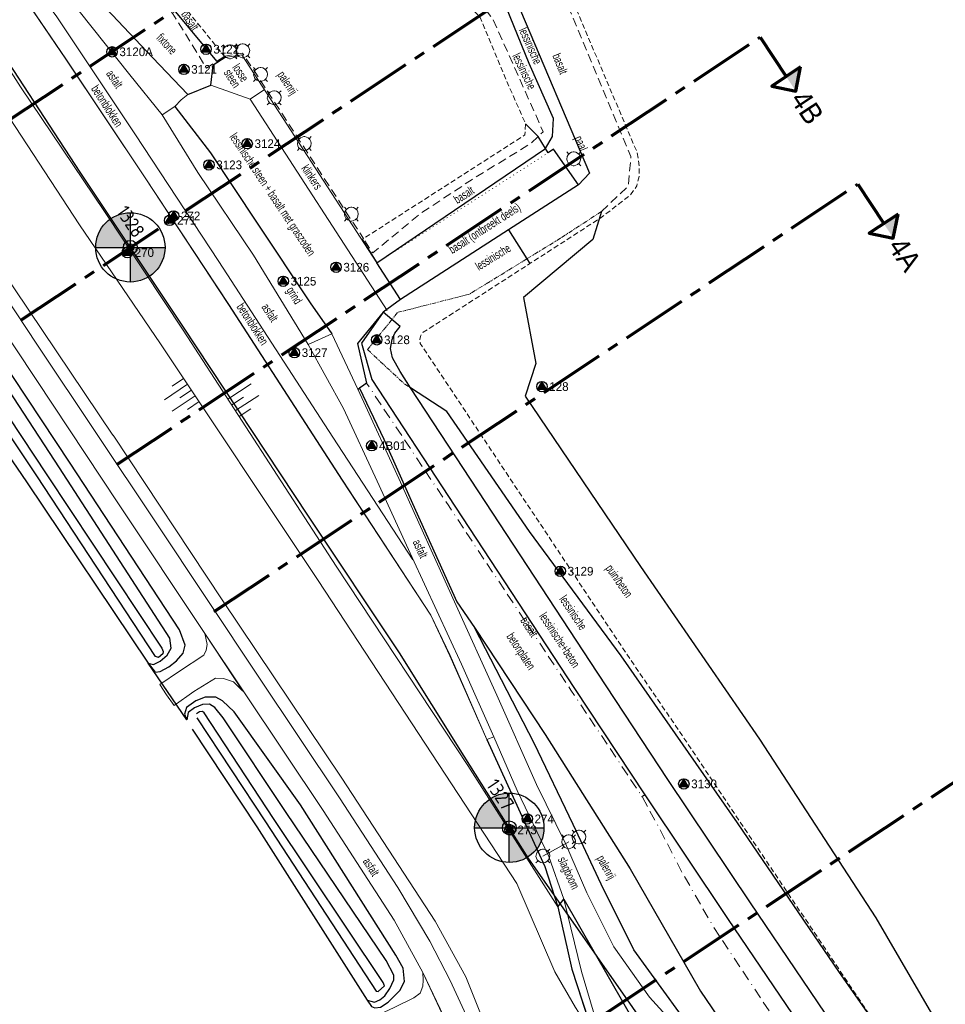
# Model space of a CAD drawing. Header units: metres. Extents: x 62183 to 64287, y 386037 to 390061.
# Tile 9 of 38: x 63436 to 63570, y 387127 to 387269. Entities that reach past the tile are written whole.
import ezdxf
from ezdxf.enums import TextEntityAlignment as Align

# ---------------------------------------------------------------- set-up
doc = ezdxf.new("R2010")
doc.units = ezdxf.units.M
for name, pattern in [('BORDER', [1.75, 0.5, -0.25, 0.5, -0.25, 0, -0.25]), ('CENTER2', [28.575, 19.05, -3.175, 3.175, -3.175]), ('DOT', [0.25, 0, -0.25]), ('HIDDEN', [0.375, 0.25, -0.125]), ('PHANTOM2', [1.25, 0.625, -0.125, 0.125, -0.125, 0.125, -0.125])]:
    doc.linetypes.add(name, pattern=pattern)
doc.layers.get('0').update_dxf_attribs({"linetype": 'CONTINUOUS'})
for name, color, linetype in [('0 @ 0.5', 7, 'CONTINUOUS'), ('0 @ 1', 7, 'CONTINUOUS'), ('0 @ 5', 7, 'CONTINUOUS'), ('BS-BINNENKRUINLIJN-KPN', 253, 'CONTINUOUS'), ('BS-INSTEEK-SLOOT-KPN', 253, 'CONTINUOUS'), ('BS-OVERIG-KPN', 253, 'CONTINUOUS'), ('BS-SCHEIDINGSL-TALUDBEKL-NTZ', 253, 'CONTINUOUS'), ('BS-SCHEIDINGSLIJN-TALUDBEKL', 253, 'CONTINUOUS'), ('BS-STORTSTEENLIJN', 253, 'CONTINUOUS'), ('BS-VLAKAFSLUITING', 253, 'CONTINUOUS'), ('BS-WATERLIJN-KPN', 253, 'CONTINUOUS')]:
    doc.layers.add(name, color=color, linetype=linetype)
for name, color, linetype, lineweight in [('BS-BETONBAND', 253, 'BORDER', 0), ('BS-Boorpunten', 253, 'CONTINUOUS', 25), ('BS-Boorpuntnummer', 253, 'CONTINUOUS', 25), ('BS-DAMWAND', 253, 'CONTINUOUS', 0), ('BS-Dijkpaal', 2, 'CONTINUOUS', 25), ('BS-Dijkpaalnr', 6, 'CONTINUOUS', 25), ('BS-KANT-KREUKELBERM', 35, 'PHANTOM2', 0), ('BS-KANT-VERHARDING', 253, 'CONTINUOUS', 0), ('BS-KRUINLIJN', 253, 'CONTINUOUS', 0), ('BS-OVERIGE-PUNTEN', 253, 'CONTINUOUS', 0), ('BS-OVERIGE-TEKSTEN', 253, 'CONTINUOUS', 0), ('BS-PAAL-STEEN', 253, 'CONTINUOUS', 0), ('BS-PERKOENRIJ', 203, 'DOT', 5), ('BS-RASTER', 253, 'RASTER', 0), ('BS-TEENLIJN', 11, 'CONTINUOUS', 0), ('BS-TEENSCHOT-GECONSTRUEERD', 1, 'HIDDEN', 13), ('BS-ZANDLIJN', 2, 'HIDDEN', 20), ('Plts-Dwarsprofiel', 5, 'CENTER2', 70), ('Plts-Dwarsprofiel 1-500', 5, 'CENTER2', 70)]:
    doc.layers.add(name, color=color, linetype=linetype, lineweight=lineweight)
doc.layers.add('THEORETISCHE_NULLIJN', color=125, linetype='CONTINUOUS', plot=False)
doc.styles.add('ISO', font='isocp.shx', dxfattribs={"height": 2.5})
doc.styles.add('StagCAD', font='StagCAD.ttf')
doc.linetypes.add('RASTER', pattern='A,3,-2,[200,RASTER,S=0.75,R=0,X=0,Y=0],-2,3', length=10)

# ---------------------------------------------------------------- blocks, each defined once
blk = doc.blocks.new('81', base_point=(62183.206022, 386036.879328))
at = {"layer": 'BS-OVERIGE-PUNTEN'}
blk.add_polyline3d([(62183.049772, 386036.410578, 0), (62182.924772, 386036.473078, 0), (62182.799772, 386036.598078, 0), (62182.737272, 386036.723078, 0), (62182.706022, 386036.848078, 0), (62182.737272, 386037.035578, 0), (62182.799772, 386037.160578, 0), (62182.924772, 386037.285578, 0), (62183.049772, 386037.348078, 0), (62183.174772, 386037.379328, 0), (62183.237272, 386037.379328, 0), (62183.362272, 386037.348078, 0), (62183.487272, 386037.285578, 0), (62183.612272, 386037.160578, 0), (62183.674772, 386037.035578, 0), (62183.706022, 386036.910578, 0), (62183.674772, 386036.723078, 0), (62183.612272, 386036.598078, 0), (62183.487272, 386036.473078, 0), (62183.362272, 386036.410578, 0), (62183.237272, 386036.379328, 0), (62183.174772, 386036.379328, 0)], close=True, dxfattribs=at)
for points in [[(62182.862272, 386037.223078, 0), (62182.706022, 386037.379328, 0)], [(62183.549772, 386037.223078, 0), (62183.706022, 386037.379328, 0)], [(62182.862272, 386036.535578, 0), (62182.706022, 386036.379328, 0)], [(62183.549772, 386036.535578, 0), (62183.706022, 386036.379328, 0)]]:
    blk.add_polyline3d(points, dxfattribs=at)
blk = doc.blocks.new('dijkpaal')
at = {"layer": 'BS-Dijkpaal'}
h = blk.add_hatch(color=256, dxfattribs=at)
h.paths.add_polyline_path([(0, 0), (0, 1, 0.414214), (-1, 0)])
h.paths.add_polyline_path([(1, 0), (0, 0), (0, -1, 0.414214)])
for p, q in [((0, -1), (0, 1)), ((-1, 0), (1, 0))]:
    blk.add_line(p, q, dxfattribs=at)
blk.add_circle((0, 0), 1, dxfattribs=at)
blk = doc.blocks.new('*U732')
at = {"layer": '0 @ 0.5', "xscale": 0.5, "yscale": 0.5, "zscale": 0.5}
blk.add_blockref('dijkpaal', (63506.657, 387152.438), dxfattribs=at)
at = {"layer": '0 @ 1'}
blk.add_blockref('dijkpaal', (63506.657, 387152.438), dxfattribs=at)
at = {"layer": '0 @ 5', "xscale": 5, "yscale": 5, "zscale": 5}
blk.add_blockref('dijkpaal', (63506.657, 387152.438), dxfattribs=at)
blk = doc.blocks.new('*U733')
at = {"layer": '0 @ 0.5', "xscale": 0.5, "yscale": 0.5, "zscale": 0.5}
blk.add_blockref('dijkpaal', (63451.968, 387236.167), dxfattribs=at)
at = {"layer": '0 @ 1'}
blk.add_blockref('dijkpaal', (63451.968, 387236.167), dxfattribs=at)
at = {"layer": '0 @ 5', "xscale": 5, "yscale": 5, "zscale": 5}
blk.add_blockref('dijkpaal', (63451.968, 387236.167), dxfattribs=at)
blk = doc.blocks.new('S03')
at = {"color": 0}
for p, q in [((-2.01, 0), (-2.01, -2.01)), ((-1, 0), (-1, -4.01)), ((0, 0), (0, -2.01)), ((1, 0), (1, -4.01)), ((2.01, 0), (2.01, -2.01))]:
    blk.add_line(p, q, dxfattribs=at)
blk = doc.blocks.new('S04')
at = {"color": 0}
for p, q in [((-1, 0), (-1, 4.01)), ((1, 0), (1, 4.01)), ((-2.01, 0), (-2.01, 2.01)), ((0, 0), (0, 2.01)), ((2.01, 0), (2.01, 2.01))]:
    blk.add_line(p, q, dxfattribs=at)
blk = doc.blocks.new('punt-boring')
at = {"layer": 'BS-Boorpunten'}
h = blk.add_hatch(color=8, dxfattribs=at)
h.dxf.hatch_style = 1
h.paths.add_polyline_path([(0.01, 1), (-0.87, -0.49), (0.86, -0.51)])
h = blk.add_hatch(color=1, dxfattribs=at)
h.dxf.hatch_style = 1
h.paths.add_polyline_path([(0.01, 1), (-0.87, -0.49), (0.86, -0.51)])
at = {"layer": 'BS-Boorpunten', "color": 8}
blk.add_lwpolyline([(0.01, 1), (-0.87, -0.49), (0.86, -0.51)], close=True, dxfattribs=at)
at = {"layer": 'BS-Boorpunten', "color": 1}
blk.add_lwpolyline([(0.01, 1), (-0.87, -0.49), (0.86, -0.51)], close=True, dxfattribs=at)
at = {"layer": 'BS-Boorpunten', "color": 8}
blk.add_circle((0, 0), 1, dxfattribs=at)
at = {"layer": 'BS-Boorpunten', "color": 1}
blk.add_circle((0, 0), 1, dxfattribs=at)
blk = doc.blocks.new('*U288', base_point=(63511.367, 387216.077))
at = {"layer": 'BS-Boorpunten', "xscale": 1.499999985, "yscale": 1.499999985, "zscale": 1.499999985}
blk.add_blockref('punt-boring', (63511.367, 387216.077), dxfattribs=at)
at = {"layer": 'BS-Boorpuntnummer', "linetype": 'ByBlock', "insert": (63513.487, 387216.077), "char_height": 2.5, "attachment_point": 4}
blk.add_mtext('128', dxfattribs=at)
blk = doc.blocks.new('*U373', base_point=(63451.53, 387235.406))
at = {"layer": 'BS-Boorpunten', "xscale": 1.499999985, "yscale": 1.499999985, "zscale": 1.499999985}
blk.add_blockref('punt-boring', (63451.53, 387235.406), dxfattribs=at)
at = {"layer": 'BS-Boorpuntnummer', "linetype": 'ByBlock', "insert": (63453.65, 387235.406), "char_height": 2.5, "attachment_point": 4}
blk.add_mtext('270', dxfattribs=at)
blk = doc.blocks.new('*U374', base_point=(63457.64, 387240.054))
at = {"layer": 'BS-Boorpunten', "xscale": 1.499999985, "yscale": 1.499999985, "zscale": 1.499999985}
blk.add_blockref('punt-boring', (63457.64, 387240.054), dxfattribs=at)
at = {"layer": 'BS-Boorpuntnummer', "linetype": 'ByBlock', "insert": (63459.76, 387240.054), "char_height": 2.5, "attachment_point": 4}
blk.add_mtext('271', dxfattribs=at)
blk = doc.blocks.new('*U375', base_point=(63458.214, 387240.705))
at = {"layer": 'BS-Boorpunten', "xscale": 1.499999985, "yscale": 1.499999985, "zscale": 1.499999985}
blk.add_blockref('punt-boring', (63458.214, 387240.705), dxfattribs=at)
at = {"layer": 'BS-Boorpuntnummer', "linetype": 'ByBlock', "insert": (63460.334, 387240.705), "char_height": 2.5, "attachment_point": 4}
blk.add_mtext('272', dxfattribs=at)
blk = doc.blocks.new('*U376', base_point=(63506.77, 387152.122))
at = {"layer": 'BS-Boorpunten', "xscale": 1.499999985, "yscale": 1.499999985, "zscale": 1.499999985}
blk.add_blockref('punt-boring', (63506.77, 387152.122), dxfattribs=at)
at = {"layer": 'BS-Boorpuntnummer', "linetype": 'ByBlock', "insert": (63508.89, 387152.122), "char_height": 2.5, "attachment_point": 4}
blk.add_mtext('273', dxfattribs=at)
blk = doc.blocks.new('*U377', base_point=(63509.244, 387153.716))
at = {"layer": 'BS-Boorpunten', "xscale": 1.499999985, "yscale": 1.499999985, "zscale": 1.499999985}
blk.add_blockref('punt-boring', (63509.244, 387153.716), dxfattribs=at)
at = {"layer": 'BS-Boorpuntnummer', "linetype": 'ByBlock', "insert": (63511.364, 387153.716), "char_height": 2.5, "attachment_point": 4}
blk.add_mtext('274', dxfattribs=at)
blk = doc.blocks.new('*U438', base_point=(63449.328, 387264.37))
at = {"layer": 'BS-Boorpunten', "xscale": 1.499999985, "yscale": 1.499999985, "zscale": 1.499999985}
blk.add_blockref('punt-boring', (63449.328, 387264.37), dxfattribs=at)
at = {"layer": 'BS-Boorpuntnummer', "linetype": 'ByBlock', "insert": (63451.448, 387264.37), "char_height": 2.5, "attachment_point": 4}
blk.add_mtext('3120', dxfattribs=at)
blk = doc.blocks.new('*U439', base_point=(63449.328, 387264.37))
at = {"layer": 'BS-Boorpunten', "xscale": 1.499999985, "yscale": 1.499999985, "zscale": 1.499999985}
blk.add_blockref('punt-boring', (63449.328, 387264.37), dxfattribs=at)
at = {"layer": 'BS-Boorpuntnummer', "linetype": 'ByBlock', "insert": (63451.448, 387264.37), "char_height": 2.5, "attachment_point": 4}
blk.add_mtext('3120A', dxfattribs=at)
blk = doc.blocks.new('*U440', base_point=(63459.695, 387261.833))
at = {"layer": 'BS-Boorpunten', "xscale": 1.499999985, "yscale": 1.499999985, "zscale": 1.499999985}
blk.add_blockref('punt-boring', (63459.695, 387261.833), dxfattribs=at)
at = {"layer": 'BS-Boorpuntnummer', "linetype": 'ByBlock', "insert": (63461.815, 387261.833), "char_height": 2.5, "attachment_point": 4}
blk.add_mtext('3121', dxfattribs=at)
blk = doc.blocks.new('*U441', base_point=(63462.888, 387264.739))
at = {"layer": 'BS-Boorpunten', "xscale": 1.499999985, "yscale": 1.499999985, "zscale": 1.499999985}
blk.add_blockref('punt-boring', (63462.888, 387264.739), dxfattribs=at)
at = {"layer": 'BS-Boorpuntnummer', "linetype": 'ByBlock', "insert": (63465.008, 387264.739), "char_height": 2.5, "attachment_point": 4}
blk.add_mtext('3122', dxfattribs=at)
blk = doc.blocks.new('*U442', base_point=(63463.311, 387248.063))
at = {"layer": 'BS-Boorpunten', "xscale": 1.499999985, "yscale": 1.499999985, "zscale": 1.499999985}
blk.add_blockref('punt-boring', (63463.311, 387248.063), dxfattribs=at)
at = {"layer": 'BS-Boorpuntnummer', "linetype": 'ByBlock', "insert": (63465.431, 387248.063), "char_height": 2.5, "attachment_point": 4}
blk.add_mtext('3123', dxfattribs=at)
blk = doc.blocks.new('*U443', base_point=(63468.831, 387251.118))
at = {"layer": 'BS-Boorpunten', "xscale": 1.499999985, "yscale": 1.499999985, "zscale": 1.499999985}
blk.add_blockref('punt-boring', (63468.831, 387251.118), dxfattribs=at)
at = {"layer": 'BS-Boorpuntnummer', "linetype": 'ByBlock', "insert": (63470.951, 387251.118), "char_height": 2.5, "attachment_point": 4}
blk.add_mtext('3124', dxfattribs=at)
blk = doc.blocks.new('*U444', base_point=(63474.036, 387231.277))
at = {"layer": 'BS-Boorpunten', "xscale": 1.499999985, "yscale": 1.499999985, "zscale": 1.499999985}
blk.add_blockref('punt-boring', (63474.036, 387231.277), dxfattribs=at)
at = {"layer": 'BS-Boorpuntnummer', "linetype": 'ByBlock', "insert": (63476.156, 387231.277), "char_height": 2.5, "attachment_point": 4}
blk.add_mtext('3125', dxfattribs=at)
blk = doc.blocks.new('*U445', base_point=(63481.66, 387233.294))
at = {"layer": 'BS-Boorpunten', "xscale": 1.499999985, "yscale": 1.499999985, "zscale": 1.499999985}
blk.add_blockref('punt-boring', (63481.66, 387233.294), dxfattribs=at)
at = {"layer": 'BS-Boorpuntnummer', "linetype": 'ByBlock', "insert": (63483.78, 387233.294), "char_height": 2.5, "attachment_point": 4}
blk.add_mtext('3126', dxfattribs=at)
blk = doc.blocks.new('*U446', base_point=(63475.641, 387220.968))
at = {"layer": 'BS-Boorpunten', "xscale": 1.499999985, "yscale": 1.499999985, "zscale": 1.499999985}
blk.add_blockref('punt-boring', (63475.641, 387220.968), dxfattribs=at)
at = {"layer": 'BS-Boorpuntnummer', "linetype": 'ByBlock', "insert": (63477.761, 387220.968), "char_height": 2.5, "attachment_point": 4}
blk.add_mtext('3127', dxfattribs=at)
blk = doc.blocks.new('*U447', base_point=(63487.522, 387222.823))
at = {"layer": 'BS-Boorpunten', "xscale": 1.499999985, "yscale": 1.499999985, "zscale": 1.499999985}
blk.add_blockref('punt-boring', (63487.522, 387222.823), dxfattribs=at)
at = {"layer": 'BS-Boorpuntnummer', "linetype": 'ByBlock', "insert": (63489.642, 387222.823), "char_height": 2.5, "attachment_point": 4}
blk.add_mtext('3128', dxfattribs=at)
blk = doc.blocks.new('*U448', base_point=(63514.021, 387189.437))
at = {"layer": 'BS-Boorpunten', "xscale": 1.499999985, "yscale": 1.499999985, "zscale": 1.499999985}
blk.add_blockref('punt-boring', (63514.021, 387189.437), dxfattribs=at)
at = {"layer": 'BS-Boorpuntnummer', "linetype": 'ByBlock', "insert": (63516.141, 387189.437), "char_height": 2.5, "attachment_point": 4}
blk.add_mtext('3129', dxfattribs=at)
blk = doc.blocks.new('*U450', base_point=(63531.849, 387158.761))
at = {"layer": 'BS-Boorpunten', "xscale": 1.499999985, "yscale": 1.499999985, "zscale": 1.499999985}
blk.add_blockref('punt-boring', (63531.849, 387158.761), dxfattribs=at)
at = {"layer": 'BS-Boorpuntnummer', "linetype": 'ByBlock', "insert": (63533.969, 387158.761), "char_height": 2.5, "attachment_point": 4}
blk.add_mtext('3130', dxfattribs=at)
blk = doc.blocks.new('*U598', base_point=(63486.797, 387207.543))
at = {"layer": 'BS-Boorpunten', "xscale": 1.499999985, "yscale": 1.499999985, "zscale": 1.499999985}
blk.add_blockref('punt-boring', (63486.797, 387207.543), dxfattribs=at)
at = {"layer": 'BS-Boorpuntnummer', "linetype": 'ByBlock', "insert": (63488.917, 387207.543), "char_height": 2.5, "attachment_point": 4}
blk.add_mtext('4B01', dxfattribs=at)
blk = doc.blocks.new('A$C58CE76E8')
at = {"layer": 'BS-Boorpunten', "xscale": 0.5, "yscale": 0.5, "zscale": 0.5}
for name, p in [('*U438', (63449.328, 387264.37)), ('*U439', (63449.328, 387264.37)), ('*U441', (63462.888, 387264.739)), ('*U440', (63459.695, 387261.833)), ('*U443', (63468.831, 387251.118)), ('*U442', (63463.311, 387248.063)), ('*U375', (63458.214, 387240.705)), ('*U374', (63457.64, 387240.054)), ('*U373', (63451.53, 387235.406)), ('*U445', (63481.66, 387233.294)), ('*U444', (63474.036, 387231.277)), ('*U447', (63487.522, 387222.823)), ('*U446', (63475.641, 387220.968)), ('*U288', (63511.367, 387216.077)), ('*U598', (63486.797, 387207.543)), ('*U448', (63514.021, 387189.437)), ('*U450', (63531.849, 387158.761)), ('*U377', (63509.244, 387153.716)), ('*U376', (63506.77, 387152.122))]:
    blk.add_blockref(name, p, dxfattribs=at)
at = {"layer": 'BS-Boorpunten', "color": 253, "xscale": 0.5, "yscale": 0.5, "zscale": 0.5}
for name, p in [('*U438', (63449.328, 387264.37)), ('*U439', (63449.328, 387264.37)), ('*U438', (63449.328, 387264.37)), ('*U439', (63449.328, 387264.37)), ('*U438', (63449.328, 387264.37)), ('*U439', (63449.328, 387264.37)), ('*U441', (63462.888, 387264.739)), ('*U441', (63462.888, 387264.739)), ('*U441', (63462.888, 387264.739)), ('*U440', (63459.695, 387261.833)), ('*U440', (63459.695, 387261.833)), ('*U440', (63459.695, 387261.833)), ('*U443', (63468.831, 387251.118)), ('*U443', (63468.831, 387251.118)), ('*U443', (63468.831, 387251.118)), ('*U442', (63463.311, 387248.063)), ('*U442', (63463.311, 387248.063)), ('*U442', (63463.311, 387248.063)), ('*U375', (63458.214, 387240.705)), ('*U375', (63458.214, 387240.705)), ('*U375', (63458.214, 387240.705)), ('*U374', (63457.64, 387240.054)), ('*U374', (63457.64, 387240.054)), ('*U374', (63457.64, 387240.054)), ('*U373', (63451.53, 387235.406)), ('*U373', (63451.53, 387235.406)), ('*U373', (63451.53, 387235.406)), ('*U445', (63481.66, 387233.294)), ('*U445', (63481.66, 387233.294)), ('*U445', (63481.66, 387233.294)), ('*U444', (63474.036, 387231.277)), ('*U444', (63474.036, 387231.277)), ('*U444', (63474.036, 387231.277)), ('*U447', (63487.522, 387222.823)), ('*U447', (63487.522, 387222.823)), ('*U447', (63487.522, 387222.823)), ('*U446', (63475.641, 387220.968)), ('*U446', (63475.641, 387220.968)), ('*U446', (63475.641, 387220.968)), ('*U288', (63511.367, 387216.077)), ('*U288', (63511.367, 387216.077)), ('*U288', (63511.367, 387216.077)), ('*U598', (63486.797, 387207.543)), ('*U598', (63486.797, 387207.543)), ('*U598', (63486.797, 387207.543)), ('*U448', (63514.021, 387189.437)), ('*U448', (63514.021, 387189.437)), ('*U448', (63514.021, 387189.437)), ('*U450', (63531.849, 387158.761)), ('*U450', (63531.849, 387158.761)), ('*U450', (63531.849, 387158.761)), ('*U377', (63509.244, 387153.716)), ('*U377', (63509.244, 387153.716)), ('*U377', (63509.244, 387153.716)), ('*U376', (63506.77, 387152.122)), ('*U376', (63506.77, 387152.122)), ('*U376', (63506.77, 387152.122))]:
    blk.add_blockref(name, p, dxfattribs=at)
at = {"layer": 'BS-Boorpuntnummer', "color": 8, "xscale": 0.7499999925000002, "yscale": 0.7499999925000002, "zscale": 0.7499999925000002}
for p in [(63449.328, 387264.37), (63449.328, 387264.37), (63462.888, 387264.739), (63459.695, 387261.833), (63468.831, 387251.118), (63463.311, 387248.063), (63457.64, 387240.054), (63458.214, 387240.705), (63451.53, 387235.406), (63481.66, 387233.294), (63474.036, 387231.277), (63487.522, 387222.823), (63475.641, 387220.968), (63511.367, 387216.077), (63486.797, 387207.543), (63514.021, 387189.437), (63531.849, 387158.761), (63509.244, 387153.716), (63506.77, 387152.122)]:
    blk.add_blockref('punt-boring', p, dxfattribs=at)
at = {"layer": 'BS-Boorpuntnummer', "color": 8, "char_height": 1.25, "attachment_point": 4}
for s, insert in [('3120A', (63450.388, 387264.37)), ('3120', (63450.388, 387264.37)), ('3122', (63463.948, 387264.739)), ('3121', (63460.755, 387261.833)), ('3124', (63469.891, 387251.118)), ('3123', (63464.371, 387248.063)), ('272', (63459.274, 387240.705)), ('271', (63458.7, 387240.054)), ('270', (63452.59, 387235.406)), ('3126', (63482.72, 387233.294)), ('3125', (63475.096, 387231.277)), ('3128', (63488.582, 387222.823)), ('3127', (63476.701, 387220.968)), ('128', (63512.427, 387216.077)), ('4B01', (63487.857, 387207.543)), ('3129', (63515.081, 387189.437)), ('3130', (63532.909, 387158.761)), ('274', (63510.304, 387153.716)), ('273', (63507.83, 387152.122))]:
    blk.add_mtext(s, dxfattribs=dict(at, insert=insert))

msp = doc.modelspace()

# ---------------------------------------------------------------- linework, layer by layer
at = {"layer": 'BS-BETONBAND', "ltscale": 3, "flags": 128}
msp.add_lwpolyline([(64053.38, 386359.57), (64029.26, 386396.03), (64013.92, 386419.06), (63985.36, 386461.96), (63958.34, 386502.82), (63933.29, 386540.39), (63903.95, 386584.64), (63874.76, 386628.61), (63847.8, 386668.96), (63823.13, 386706.02), (63787.95, 386759.09), (63758.88, 386802.99), (63738.44, 386833.59), (63720.68, 386860.3), (63694.31, 386900.08), (63670.21, 386936.29), (63644.6, 386974.85), (63621.05, 387010.35), (63596.58, 387047.1), (63578.75, 387073.96), (63565.69, 387093.73), (63550.96, 387115.74), (63536.01, 387138.31), (63531.43, 387146.3), (63528.59, 387151.84), (63525.81, 387156.96), (63515.55, 387172.29), (63497.92, 387198.86), (63486.07, 387216.58)], dxfattribs=at)
at = {"layer": 'BS-BINNENKRUINLIJN-KPN'}
for points in [[(63454.52, 387176.16), (63455.54, 387174.9), (63456.29, 387175), (63457.53, 387175.66), (63458.61, 387176.52), (63459.58, 387177.64), (63459.88, 387178.76), (63459.05, 387180.97), (63443.27, 387205.02), (63426.69, 387230.03), (63416.91, 387244.58), (63415.66, 387246.15), (63414.56, 387246.82), (63412.98, 387246.79), (63410.63, 387245.31), (63409.62, 387244.3), (63409.6, 387243.02), (63410.64, 387241.36)], [(63486.16, 387127.56), (63486.78, 387126.64), (63487.25, 387126.44), (63488.09, 387126.58), (63489.19, 387127.3), (63490.84, 387128.98), (63491.54, 387130.26), (63491.34, 387132.18), (63490.3, 387134.08), (63476.51, 387155.77), (63466.93, 387169.14), (63465.29, 387170.73), (63464.29, 387171.28), (63462.76, 387171.3), (63461.41, 387170.74), (63460.08, 387169.81), (63459.8, 387168.83), (63460.13, 387167.99)]]:
    msp.add_lwpolyline(points, dxfattribs=at)
at = {"layer": 'BS-DAMWAND'}
for points in [[(63463.92, 387262.43), (63465.67, 387263.56), (63468.07, 387263.96), (63487.56, 387233.93)], [(63469.25, 387257.56), (63463.59, 387259.57)], [(63471.35, 387258.92), (63469.25, 387257.56), (63489.03, 387227.05)]]:
    msp.add_lwpolyline(points, dxfattribs=at)
at = {"layer": 'BS-INSTEEK-SLOOT-KPN'}
for points in [[(63410.64, 387241.36), (63419.62, 387227.67), (63436.99, 387202.35), (63454.52, 387176.16), (63455.33, 387176), (63456.27, 387176.45), (63457.26, 387177.33), (63457.87, 387178.33), (63457.65, 387179.81), (63441.76, 387204.35), (63425.52, 387229.13), (63416.87, 387241.77), (63414.96, 387244.27), (63414.18, 387244.97), (63413.19, 387245.31), (63411.88, 387244.9), (63410.49, 387243.96), (63410.27, 387242.78)], [(63460.87, 387166.64), (63470.21, 387152.59), (63486.16, 387127.56), (63487.22, 387127.3), (63487.95, 387127.62), (63488.7, 387128.21), (63489.43, 387129.23), (63489.99, 387130.52), (63490.01, 387131.18), (63488.89, 387133.29), (63474.44, 387154.65), (63465.37, 387168.29), (63464.18, 387169.78), (63463.41, 387170.27), (63462.4, 387170.23), (63461.24, 387169.72), (63460.33, 387169.09), (63460.13, 387167.99)]]:
    msp.add_lwpolyline(points, dxfattribs=at)
at = {"layer": 'BS-KANT-KREUKELBERM'}
msp.add_lwpolyline([(63519.95, 387241.33), (63514.04, 387237.49), (63509.2, 387234.51), (63500.91, 387229.42), (63490.54, 387226.78), (63489.7, 387225.74), (63486.2, 387221.41), (63491.57, 387216.42), (63492.39, 387215.89)], dxfattribs=at)
at = {"layer": 'BS-KANT-VERHARDING'}
for points in [[(63456.55, 387255.3), (63458.38, 387256.51), (63459.32, 387257.45), (63460.27, 387258.21), (63455.16, 387263.55), (63446.03, 387273.28), (63442.77, 387277.02), (63440.99, 387278.66), (63437.21, 387282.81), (63429.11, 387291.06), (63421.59, 387300.38), (63420.95, 387299.85), (63419.85, 387299.2), (63419.27, 387298.52), (63418.29, 387298.05), (63427.75, 387285.21), (63442.66, 387263.35), (63454.02, 387246.36), (63466.16, 387227.92), (63482.57, 387202.58), (63495.35, 387183.1), (63498.12, 387177.27), (63503.44, 387165.19), (63504.41, 387165.54)], [(63519.16, 387124.73), (63517.09, 387131.7), (63514.54, 387142.12), (63512.36, 387148.29), (63507.79, 387157.83), (63504.41, 387165.54), (63499.75, 387176.05), (63492.62, 387191.41), (63487.59, 387202.45), (63482.72, 387212.91), (63477.64, 387222.15), (63469.74, 387235.02), (63461.7, 387246.95), (63456.55, 387255.3), (63451.91, 387261.07), (63444.58, 387270.25), (63434.31, 387280.98), (63425.05, 387290.82), (63419.27, 387298.52)], [(63425.05, 387290.82), (63441.26, 387269.55), (63452.62, 387252.56), (63464.76, 387234.12), (63481.17, 387208.78), (63492.76, 387191.11)], [(63561, 387090.63), (63560.98, 387090.65), (63553.75, 387099.48), (63543.78, 387110.07), (63535.63, 387118.37), (63526.9, 387127.98), (63521.74, 387135.27), (63517.87, 387143.04), (63514.75, 387150.18), (63510.6, 387158.66), (63504.84, 387171.57), (63498.73, 387185.01), (63490.72, 387202.83), (63485.39, 387214.45), (63484.78, 387215.73), (63481.03, 387223.68), (63477.64, 387222.15)]]:
    msp.add_lwpolyline(points, dxfattribs=at)
for points in [[(63499.39, 387120.44, 1.6), (63494.16, 387131.58, 1.61), (63490.03, 387139.09, 1.6), (63479.8, 387154.95, 1.59), (63462.72, 387180.44, 1.62), (63450.28, 387199.18, 1.6), (63438.37, 387217.1, 1.6), (63423.55, 387239.38, 1.6), (63411.35, 387257.83, 1.59), (63400.18, 387274.66, 1.61), (63389.18, 387291.32, 1.59), (63368.6, 387322.38, 1.63), (63355.74, 387341.46, 1.61), (63344.62, 387358.08, 1.61)], [(63349.83, 387355.64, 1.64), (63365.02, 387332.93, 1.66), (63379.26, 387311.56, 1.67), (63395.43, 387287.26, 1.67), (63410.87, 387263.89, 1.65), (63423.95, 387244.12, 1.65), (63438.55, 387222.07, 1.66), (63455.58, 387196.56, 1.64), (63470.52, 387174.15, 1.64), (63482.13, 387156.75, 1.65), (63490.56, 387143.84, 1.68), (63495.18, 387136.08, 1.68), (63498.12, 387130.39, 1.66), (63501.29, 387123.54, 1.64)]]:
    msp.add_polyline3d(points, dxfattribs=at)
for points in [[(63468.22, 387172.15, 1.6), (63466.84, 387173.48, 1.55), (63465.41, 387173.98, 1.5), (63464.27, 387174.03, 1.37), (63461.12, 387172.08, 0.82), (63458.27, 387170.08, 0.31), (63457.17, 387171.62, 0.32), (63456.24, 387173.12, 0.3), (63459.07, 387175.02, 0.86), (63462.56, 387177.33, 1.41), (63462.91, 387178.05, 1.5), (63463.04, 387178.89, 1.56), (63462.85, 387179.79, 1.57), (63462.72, 387180.44, 1.62)], [(63498.65, 387122.16, 1.61), (63497.3, 387123.77, 1.56), (63496.3, 387124.3, 1.53), (63495.45, 387124.46, 1.45), (63494.05, 387124.31, 1.29), (63492.46, 387123.67, 1.1), (63488.51, 387121.89, 0.57), (63487.6, 387123.63, 0.51), (63487.14, 387125.17, 0.52), (63490.03, 387126.49, 0.97), (63492.86, 387127.9, 1.36), (63493.79, 387128.58, 1.49), (63494.2, 387129.61, 1.54), (63494.22, 387130.44, 1.56), (63494.16, 387131.58, 1.61)]]:
    msp.add_polyline3d(points, close=True, dxfattribs=at)
at = {"layer": 'BS-KRUINLIJN'}
for points in [[(63513.68, 387141.05), (63500.68, 387161.42), (63481.69, 387190.16), (63459.61, 387224.21), (63448.23, 387241.32), (63436.09, 387259.31), (63422, 387281.38), (63406.93, 387302.68), (63387.36, 387331.78), (63368.98, 387359.91), (63351.04, 387387.37), (63339.51, 387404.99), (63332.93, 387415.03), (63315.62, 387440.17), (63298.38, 387465.94), (63279.05, 387495.46), (63265.11, 387516.34), (63246.25, 387545.2), (63225.8, 387575.85), (63207.42, 387603.23), (63189.32, 387631.26)], [(63518.8, 387122.46), (63516.19, 387126.51), (63513.24, 387131.66), (63507.76, 387144.4), (63497.4, 387160.18), (63479.07, 387188.13), (63456.32, 387222.24), (63444.62, 387239.42), (63432.85, 387257.35), (63418.9, 387279.76), (63404.3, 387300.85), (63384.39, 387330.17), (63366.27, 387358.11), (63347.34, 387386.63), (63330.12, 387412.61), (63312.83, 387438.55), (63295.84, 387463.86), (63276.32, 387493.44), (63261.86, 387514.71), (63243.47, 387543.06), (63222.22, 387574.84), (63204.67, 387601.58), (63186.25, 387629.96)]]:
    msp.add_lwpolyline(points, dxfattribs=at)
at = {"layer": 'BS-OVERIG-KPN'}
msp.add_lwpolyline([(63460.13, 387167.99), (63454.52, 387176.16)], dxfattribs=at)
at = {"layer": 'BS-PERKOENRIJ', "ltscale": 2, "flags": 128}
msp.add_lwpolyline([(63487.56, 387233.93), (63512.26, 387249.8)], dxfattribs=at)
at = {"layer": 'BS-RASTER', "flags": 128}
for points in [[(63534.72, 387073.48), (63540.57, 387076.95), (63531.02, 387096.62), (63518.78, 387122.45), (63515.67, 387132.06), (63513.66, 387141.05), (63511.77, 387146.86), (63503.43, 387165.18), (63498.1, 387177.26), (63495.33, 387183.09), (63482.56, 387202.57), (63466.14, 387227.91), (63454, 387246.35), (63442.65, 387263.34), (63427.74, 387285.2), (63418.28, 387298.02), (63416.84, 387297.4), (63411.25, 387305.33)], [(63515.23, 387150.42), (63511.51, 387148.36)]]:
    msp.add_lwpolyline(points, dxfattribs=at)
at = {"layer": 'BS-SCHEIDINGSL-TALUDBEKL-NTZ'}
for points in [[(63464.43, 387263.05), (63452.58, 387277.34)], [(63510.82, 387252.15), (63509.01, 387254.01)], [(63509.2, 387234.51), (63509.63, 387233.83)], [(63492.39, 387215.89), (63490.93, 387218.25), (63489.81, 387220.23), (63489.52, 387221.59), (63489.73, 387222.86), (63490.12, 387223.8), (63490.89, 387224.73), (63489.7, 387225.74)]]:
    msp.add_lwpolyline(points, dxfattribs=at)
at = {"layer": 'BS-SCHEIDINGSLIJN-TALUDBEKL'}
for points in [[(63490.98, 387228.66), (63487.56, 387233.93), (63495.93, 387239.62), (63511.88, 387250.43), (63512.91, 387252.15), (63513.06, 387254.75), (63509.53, 387262.7), (63504.56, 387274.91)], [(63508.26, 387270.32), (63518.23, 387246.88), (63516.63, 387245.18), (63506.54, 387238.68), (63490.98, 387228.66), (63488.47, 387226.83), (63485.31, 387222.35), (63486.8, 387217.1), (63498.82, 387198.85), (63516.08, 387172.55), (63526.21, 387157.21), (63538.13, 387139.36), (63553.24, 387117.07)], [(63460.27, 387258.21), (63463.59, 387259.57), (63463.92, 387262.43)], [(63458.38, 387256.51), (63463.55, 387249.79), (63470.27, 387239.67), (63477.9, 387228.17), (63481.03, 387223.68)], [(63516.63, 387245.18), (63513.06, 387250.32), (63512.26, 387249.8), (63511.88, 387250.43), (63510.82, 387252.15)], [(63506.54, 387238.68), (63509.2, 387234.51)], [(63489.7, 387225.74), (63488.47, 387226.83), (63484.77, 387222.32), (63486.07, 387216.58), (63485.67, 387216.28), (63485.02, 387215.85)], [(63484.78, 387215.73), (63485.02, 387215.85), (63488.54, 387208.51), (63492.69, 387199.21), (63499.08, 387185.02), (63501.64, 387181.34), (63511.84, 387165.9), (63524.09, 387146.51), (63534.24, 387128.86), (63543.42, 387115.35), (63552.11, 387103.69)], [(63556.57, 387119.29), (63541.45, 387141.59), (63529.55, 387159.42), (63519.42, 387174.75), (63502.17, 387201.04), (63492.39, 387215.89)], [(63666.61, 386932.79), (63639.83, 386973.31), (63617.31, 387007.34), (63592.44, 387044.65), (63575.61, 387069.91), (63564.69, 387086.18), (63561.61, 387091.08), (63556.12, 387097.91), (63551.19, 387103.01), (63541.66, 387113.99), (63531.14, 387125.9), (63524.65, 387134.81), (63519.94, 387144.29), (63515.9, 387152.89), (63510.24, 387164.66), (63501.64, 387181.34)], [(63503.44, 387165.19), (63511.79, 387146.87), (63513.68, 387141.05), (63515.69, 387132.06), (63518.8, 387122.46), (63531.03, 387096.63), (63540.57, 387076.95), (63547.46, 387062.35), (63558.34, 387041.04), (63564.96, 387027.9)], [(63525.81, 387156.96), (63526.21, 387157.21)]]:
    msp.add_lwpolyline(points, dxfattribs=at)
at = {"layer": 'BS-STORTSTEENLIJN'}
for points in [[(63519.95, 387241.33), (63518.71, 387237.28), (63508.69, 387228.94), (63510.48, 387219.43), (63508.94, 387214.71), (63525.6, 387190.15), (63542.78, 387165.2), (63559.54, 387139.43), (63574.42, 387113.89), (63591.28, 387086.87), (63609.14, 387059.34), (63631.06, 387027.65), (63652.17, 386994.33), (63673.94, 386963.39), (63693.92, 386932.28)], [(63656.19, 386978.1), (63647.4, 386991.85), (63626.1, 387023.7), (63604.09, 387056.49), (63586.37, 387083.53), (63569.37, 387110.04), (63554.32, 387131.56), (63539.61, 387153.13), (63522.82, 387177.22), (63509.55, 387195.19), (63497.63, 387212.47), (63492.39, 387215.89)]]:
    msp.add_lwpolyline(points, dxfattribs=at)
at = {"layer": 'BS-TEENLIJN'}
msp.add_lwpolyline([(63358.28, 387345.91), (63376.94, 387318.03), (63393.45, 387293.68), (63403.83, 387277.75), (63417.65, 387257.3), (63433.14, 387233.28), (63449.44, 387209.06), (63449.5, 387209.07), (63465.23, 387185.33), (63482.48, 387159.57), (63495.94, 387138.97), (63500.38, 387130.93), (63504.02, 387121.8), (63507.67, 387114.71), (63513.52, 387105.34), (63527.53, 387084.13), (63534.72, 387073.48), (63544.47, 387058.77), (63555.81, 387041.49), (63562.05, 387030.93), (63564.96, 387027.9)], dxfattribs=at)
at = {"layer": 'BS-TEENSCHOT-GECONSTRUEERD', "ltscale": 3, "flags": 128}
for points in [[(63465.67, 387263.56), (63459.24, 387271.51), (63453.52, 387277.93), (63453.52, 387277.92), (63453.52, 387277.93), (63466.29, 387286.16), (63480.85, 387295.82), (63481.63, 387295.24), (63483.22, 387294.05), (63485.8, 387292.73), (63488.8, 387292.01), (63491.59, 387291.92), (63494.12, 387292.62), (63497.51, 387294.73), (63499.71, 387297.49), (63500.66, 387300.21), (63500.75, 387304.57), (63499.97, 387307.28), (63497.61, 387310.59), (63493.86, 387314.17), (63490.12, 387316.38), (63484.88, 387317.92), (63480.08, 387318.18), (63475.37, 387317.57), (63471.7, 387315.56), (63446.67, 387296.81), (63444.67, 387296.83), (63443.76, 387297.61), (63435.82, 387309.68), (63433.26, 387313.22), (63427.19, 387322.37), (63423.23, 387329.49), (63420.74, 387334.54), (63408.88, 387361.31), (63399.22, 387375.91), (63384.01, 387398.88), (63370.3, 387420.39), (63368.86, 387422.12), (63346.74, 387445.44), (63338.9, 387456.81), (63329.14, 387472.07), (63309.26, 387502.53), (63294.58, 387523.48), (63281.09, 387544.87), (63278.71, 387549.5), (63274.96, 387558.14), (63271.18, 387566.62), (63269.86, 387569.72), (63266.08, 387575.42), (63257.86, 387587.61), (63254.21, 387593.49), (63241.12, 387612.74), (63238.72, 387616.27), (63231.95, 387624.5), (63223.5, 387632.91), (63217.99, 387639.15), (63203.84, 387659.41), (63198.14, 387667.88), (63181.92, 387692.51), (63164.86, 387718.87), (63154.14, 387735.8), (63143.85, 387751.73), (63136.56, 387763.47), (63136.97, 387763.67), (63129.34, 387778.02), (63125.73, 387783.26), (63111.78, 387805.43), (63095.03, 387830.64), (63088.96, 387837.97), (63075.18, 387853.89), (63070.42, 387861.68), (63069.89, 387861.4), (63064, 387870.79), (63043.38, 387902.36), (63032.98, 387918.72), (63004.45, 387961.04), (62988.13, 387987.34), (62977.58, 388003.19), (62965.38, 388019.69), (62958.93, 388026.04), (62940.67, 388043.4), (62917.73, 388063.78), (62901.32, 388078.27), (62881.2, 388094.12), (62874.11, 388099.42)], [(63806.32, 386751.21), (63768.15, 386809.24), (63750.98, 386835.41), (63730.22, 386866.64), (63696.18, 386918.29), (63679.75, 386942.63), (63656.19, 386978.1), (63640.6, 387001.96), (63630.58, 387016.69), (63606.12, 387053.44), (63585.15, 387085.14), (63569.06, 387110), (63554.51, 387131.62), (63530.2, 387167.84), (63523.51, 387177.63), (63506.19, 387203.69), (63493.81, 387222.3), (63493.76, 387222.93), (63493.89, 387223.47), (63494.23, 387223.91), (63509.63, 387233.83), (63519.74, 387240.35), (63524.05, 387243.64), (63525.05, 387245.02), (63525.38, 387246.4), (63525.43, 387247.78), (63525.13, 387249.81), (63515.08, 387273.45), (63511.89, 387279.9), (63509.79, 387284.91), (63508.19, 387287.64), (63505.81, 387289.54), (63502.57, 387290.59), (63499.38, 387290.92), (63497.58, 387290.6), (63495.29, 387288.97), (63493.77, 387287.16), (63492.77, 387284.16), (63492.33, 387280.51), (63494.39, 387276.45), (63496.96, 387273.64), (63498.96, 387272.12), (63500.35, 387271.25), (63501.1, 387270.78), (63502.43, 387269.35), (63505.85, 387261.13), (63509.01, 387254.01), (63508.91, 387252.38), (63485.61, 387237.43), (63485.4, 387237.29)]]:
    msp.add_lwpolyline(points, dxfattribs=at)
at = {"layer": 'BS-VLAKAFSLUITING'}
for points in [[(63465.57, 387263.51), (63463.92, 387262.43)], [(63485.4, 387237.29), (63487.56, 387233.93)], [(63513.68, 387141.05), (63514.54, 387142.12), (63525.46, 387123.11), (63526.04, 387121.53)]]:
    msp.add_lwpolyline(points, dxfattribs=at)
at = {"layer": 'BS-WATERLIJN-KPN'}
for points in [[(63413.18, 387243.57), (63423.45, 387228.18), (63439.9, 387203.35), (63456.53, 387178.34), (63456.71, 387177.88), (63456.66, 387177.51), (63456.04, 387177.01), (63455.6, 387177.13), (63438.49, 387203.23), (63421.71, 387228.21), (63411.7, 387243.3), (63411.85, 387243.75), (63412.32, 387244.07), (63412.71, 387244.04)], [(63461.58, 387168.31), (63471.46, 387153.29), (63487.43, 387128.86), (63487.71, 387128.81), (63488.63, 387129.63), (63488.44, 387130.1), (63472.65, 387153.77), (63462.64, 387169.02), (63462.38, 387169.22), (63461.96, 387169.18), (63461.53, 387168.86)]]:
    msp.add_lwpolyline(points, dxfattribs=at)
at = {"layer": 'BS-ZANDLIJN', "ltscale": 5, "flags": 128}
for points in [[(63465.46, 387263.63), (63462.96, 387262.04), (63458.1, 387269.86), (63452.12, 387277.06), (63452.96, 387278.76), (63465.75, 387287), (63480.19, 387296.58), (63481.31, 387297.84), (63483.56, 387297.93), (63485.85, 387294.6), (63492.68, 387293.88), (63499.08, 387299.63)], [(63519.95, 387241.33), (63523.84, 387245.02), (63524.21, 387249.26), (63516.48, 387267.78), (63509.61, 387283.8), (63506.94, 387287.81), (63501.01, 387288.89), (63496.11, 387285.82), (63494.66, 387281.03), (63496.4, 387277.54), (63501.7, 387272.43), (63504.27, 387269.15), (63511.56, 387252.83), (63510.82, 387252.15), (63509.67, 387251.1), (63501.32, 387245.98), (63493.66, 387240.92), (63486.95, 387235.37), (63485.61, 387237.43)], [(63465.46, 387263.63), (63465.62, 387263.73), (63468.16, 387264.2), (63485.61, 387237.43)]]:
    msp.add_lwpolyline(points, dxfattribs=at)
at = {"layer": 'Plts-Dwarsprofiel', "ltscale": 0.5}
msp.add_line((63508.06, 387117.36), (63627.74, 387196.79), dxfattribs=at)
at = {"layer": 'Plts-Dwarsprofiel 1-500', "ltscale": 0.5}
for p, q in [((63422.38, 387246.51), (63515.21, 387308.12)), ((63436.18, 387225.66), (63529.04, 387287.29)), ((63450, 387204.84), (63542.86, 387266.47)), ((63464.08, 387183.63), (63556.94, 387245.26))]:
    msp.add_line(p, q, dxfattribs=at)
at = {"layer": 'Plts-Dwarsprofiel 1-500', "linetype": 'Continuous', "ltscale": 0.5}
for p, q in [((63542.86, 387266.47), (63546.62, 387260.8)), ((63556.94, 387245.26), (63560.7, 387239.59))]:
    msp.add_line(p, q, dxfattribs=at)
at = {"layer": 'Plts-Dwarsprofiel 1-500', "linetype": 'Continuous', "ltscale": 0.5, "flags": 128}
for points in [[(63548.7, 387262.19), (63544.54, 387259.42), (63548, 387258.72), (63548.7, 387262.19)], [(63562.78, 387240.97), (63558.62, 387238.21), (63562.08, 387237.51), (63562.78, 387240.97)]]:
    msp.add_lwpolyline(points, dxfattribs=at)
at = {"layer": 'Plts-Dwarsprofiel 1-500', "linetype": 'Continuous', "ltscale": 0.5}
for points in [[(63546.62, 387260.8), (63548, 387258.72), (63548.7, 387262.19)], [(63560.7, 387239.59), (63562.08, 387237.51), (63562.78, 387240.97)]]:
    msp.add_solid(points, dxfattribs=at)
at = {"layer": 'THEORETISCHE_NULLIJN'}
msp.add_lwpolyline([(63665.68, 386913.5), (63637.09, 386957.6), (63615.57, 386990.41), (63609, 387000), (63580.94, 387040.97), (63561.44, 387071.06), (63550.14, 387089.61), (63544.98, 387096.98), (63524.49, 387126.51), (63509.39, 387148.1), (63500.16, 387162.76), (63490.79, 387177.69), (63477.69, 387197.41), (63459.54, 387224.82), (63444.74, 387247), (63430.66, 387268.47), (63421.18, 387282.79), (63405.9, 387304.8), (63388.02, 387330.8), (63369.03, 387358.99)], dxfattribs=at)

# ---------------------------------------------------------------- block references
for name in ['*U733', '*U732']:
    msp.add_blockref(name, (0, 0))
at = {"layer": 'BS-Boorpunten', "color": 253}
msp.add_blockref('A$C58CE76E8', (0, 0), dxfattribs=at)
at = {"layer": 'BS-KRUINLIJN'}
for name, p, rotation in [('S04', (63460.77, 387215.58), 123.7004974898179), ('S03', (63466.59, 387213.45), 122.9575051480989)]:
    msp.add_blockref(name, p, dxfattribs=dict(at, rotation=rotation))
at = {"layer": 'BS-PAAL-STEEN', "xscale": 2, "yscale": 2, "zscale": 2}
for p in [(63466.34, 387264.38), (63468.19, 387264.52), (63470.76, 387261.11), (63472.73, 387257.75), (63477.07, 387251.15), (63515.96, 387248.94), (63483.87, 387240.96), (63516.71, 387151.1), (63515.23, 387150.42), (63511.51, 387148.36)]:
    msp.add_blockref('81', p, dxfattribs=at)

# ---------------------------------------------------------------- texts
at = {"layer": 'BS-Dijkpaalnr', "style": 'ISO'}
for s, rotation, p in [('1328', 303.9033, (63449.86, 387241.3)), ('1327', 303.7061, (63503.25, 387158.6))]:
    msp.add_text(s, height=2, rotation=rotation, dxfattribs=at).set_placement(p)
at = {"layer": 'BS-OVERIGE-TEKSTEN', "width": 0.68}
for s, rotation, p in [('basalt', 302.8678, (63460.6, 387268.9)), ('fixtone', 313.1652, (63457.24, 387265.53)), ('lessinische', 294.0751, (63509.75, 387265.24)), ('lessinische', 295.5085, (63508.84, 387261.58)), ('basalt', 291.9117, (63514.02, 387262.66)), ('losse', 302.9713, (63467.89, 387261.37)), ('asfalt', 303.7562, (63449.71, 387260.46)), ('steen', 302.9713, (63466.66, 387260.53)), ('palenrij', 302.9713, (63474.53, 387259.8)), ('betonblokken', 302.9311, (63448.63, 387256.57)), ('lessinische steen + basalt met graszoden', 303.5906, (63472.38, 387243.72)), ('paal', 293.035, (63516.86, 387251.12)), ('klinkers', 303.5906, (63478.2, 387246.31)), ('basalt', 32.7889, (63500.09, 387243.76)), ('basalt (ontbreekt deels)', 32.7889, (63503.17, 387238.79)), ('lessinische', 31.5529, (63504.29, 387234.79)), ('grind', 301.5506, (63475.51, 387229.16)), ('betonblokken', 302.9311, (63469.63, 387225.11)), ('asfalt', 302.9311, (63472.13, 387226.77)), ('asfalt', 294.9112, (63493.83, 387192.7)), ('puin/beton', 304.8725, (63522.4, 387187.95)), ('lessinische', 303.8685, (63515.91, 387183.49)), ('lessinische+beton', 303.2753, (63513.95, 387179.53)), ('basalt', 303.454, (63509.56, 387181.43)), ('betonplaten', 303.5356, (63508.23, 387177.82)), ('asfalt', 302.0633, (63486.74, 387146.8)), ('slagboom', 295.2215, (63515.1, 387145.85)), ('palenrij', 298.5755, (63520.53, 387146.66))]:
    msp.add_text(s, height=1.25, rotation=rotation, dxfattribs=at).set_placement(p, align=Align.MIDDLE)
at = {"layer": 'Plts-Dwarsprofiel 1-500', "linetype": 'Continuous', "ltscale": 0.5, "style": 'StagCAD', "width": 0.96}
for s, p in [('4B', (63549.66, 387256.38)), ('4A', (63563.74, 387235.17))]:
    msp.add_text(s, height=3, rotation=303.5721, dxfattribs=at).set_placement(p, align=Align.MIDDLE)

doc.saveas('drawing.dxf')
